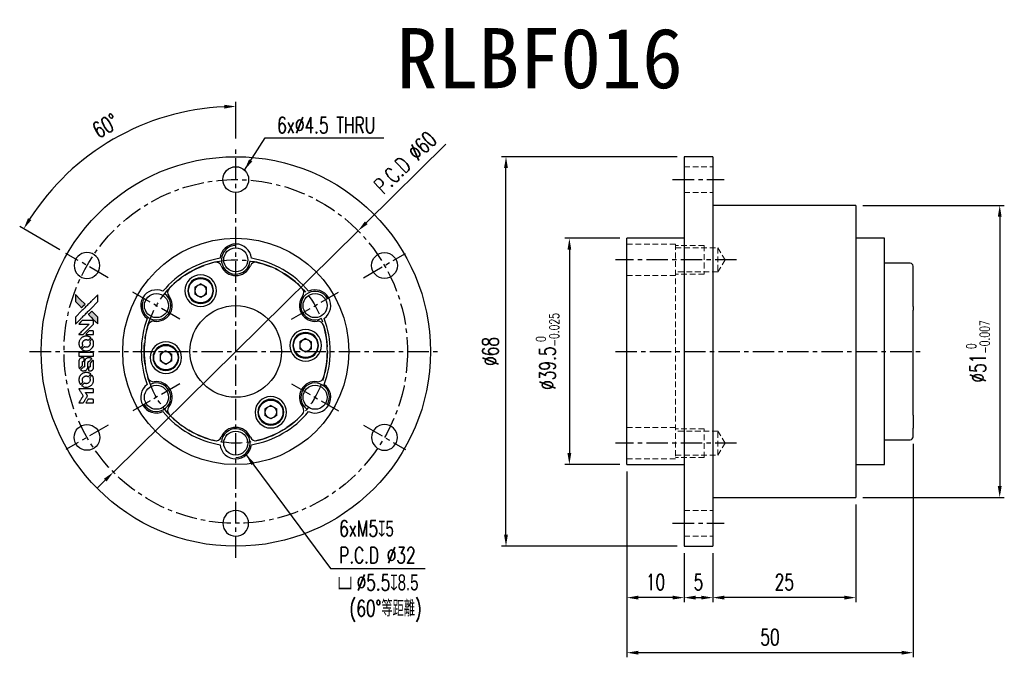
# Model space of a CAD drawing. Header units: millimetres. Extents: x -38 to 134, y -53 to 58.
import ezdxf
from ezdxf.enums import TextEntityAlignment as Align

# ---------------------------------------------------------------- set-up
doc = ezdxf.new("R2010")
doc.units = ezdxf.units.MM
doc.linetypes.add('CENTER', pattern=[2, 1.25, -0.25, 0.25, -0.25])
doc.linetypes.add('DASHED', pattern=[0.75, 0.5, -0.25])
for name, color, linetype in [('CHA', 7, 'Continuous'), ('CL', 1, 'CENTER'), ('DIM', 4, 'Continuous'), ('HID', 2, 'DASHED'), ('OUT', 3, 'Continuous')]:
    doc.layers.add(name, color=color, linetype=linetype)
doc.styles.add('DIM-7', font='SIMPLEX.shx', dxfattribs={"width": 0.7, "bigfont": 'chineset.shx'})
doc.styles.add('T', font='kaiu.ttf')
doc.dimstyles.new('CNS', dxfattribs={"dimtxt": 3.5, "dimasz": 2.5, "dimexe": 1, "dimexo": 1.5, "dimgap": 0.09, "dimtad": 0, "dimdsep": 46, "dimtxsty": 'DIM-7', "dimcen": 0.09, "dimclrd": 1, "dimclre": 1, "dimclrt": 4, "dimadec": 0, "dimazin": 0, "dimtfac": 1, "dimtix": 1, "dimtmove": 2, "dimatfit": 3, "dimfxl": 1, "dimtvp": 0.971429, "dimtolj": 1, "dimarcsym": 0})

# ---------------------------------------------------------------- blocks, each defined once
blk = doc.blocks.new('*D0')
at = {"layer": 'DEFPOINTS', "color": 0}
for p in [(68.31, 19.75), (58.27, -19.75), (68.31, -19.75)]:
    blk.add_point(p, dxfattribs=at)
at = {"layer": 'DIM', "color": 7, "lineweight": -2}
for p, q in [((67.11, 19.75), (57.47, 19.75)), ((58.27, 17.75), (58.27, -17.75)), ((67.11, -19.75), (57.47, -19.75))]:
    blk.add_line(p, q, dxfattribs=at)
at = {"layer": 'DIM', "color": 7}
for points in [[(57.94, 17.75), (58.6, 17.75), (58.27, 19.75)], [(57.94, -17.75), (58.6, -17.75), (58.27, -19.75)]]:
    blk.add_solid(points, dxfattribs=at)
at = {"layer": 'DIM', "color": 7, "insert": (54.46, 0), "char_height": 2.8, "attachment_point": 5, "rotation": 90, "style": 'DIM-7'}
blk.add_mtext('\\A1;%%C39.5{\\H1.68;\\S 0^ -0.025;}', dxfattribs=at)
blk = doc.blocks.new('*D1')
at = {"layer": 'DEFPOINTS', "color": 0}
for p in [(47.2, 34), (78.31, 34), (78.31, -34)]:
    blk.add_point(p, dxfattribs=at)
at = {"layer": 'DIM', "color": 7, "lineweight": -2}
for p, q in [((77.11, 34), (46.4, 34)), ((47.2, -32), (47.2, 32)), ((77.11, -34), (46.4, -34))]:
    blk.add_line(p, q, dxfattribs=at)
at = {"layer": 'DIM', "color": 7}
for points in [[(46.86, 32), (47.53, 32), (47.2, 34)], [(46.86, -32), (47.53, -32), (47.2, -34)]]:
    blk.add_solid(points, dxfattribs=at)
at = {"layer": 'DIM', "color": 7, "insert": (44.48, 0), "char_height": 2.8, "attachment_point": 5, "rotation": 90, "style": 'DIM-7'}
blk.add_mtext('\\A1;%%C68', dxfattribs=at)
blk = doc.blocks.new('*D2')
at = {"layer": 'DEFPOINTS', "color": 0}
for p in [(21.37, 21.06), (-21.37, -21.06)]:
    blk.add_point(p, dxfattribs=at)
at = {"layer": 'DIM', "color": 7, "lineweight": -2}
for p, q in [((36.72, 36.18), (22.79, 22.46)), ((-21.37, -21.06), (21.37, 21.06)), ((-22.79, -22.46), (-24.22, -23.86))]:
    blk.add_line(p, q, dxfattribs=at)
at = {"layer": 'DIM', "color": 7}
for points in [[(22.56, 22.7), (23.03, 22.22), (21.37, 21.06)], [(-23.03, -22.22), (-22.56, -22.7), (-21.37, -21.06)]]:
    blk.add_solid(points, dxfattribs=at)
at = {"layer": 'DIM', "color": 7, "insert": (29.6, 32.99), "char_height": 2.8, "attachment_point": 5, "rotation": 44.58, "style": 'DIM-7'}
blk.add_mtext('\\A1;P.C.D ∅60', dxfattribs=at)
blk = doc.blocks.new('*D3')
at = {"layer": 'DEFPOINTS', "color": 0}
for p in [(-14.63, 40.2), (0, 36), (-29.66, 17.12), (-22.3, 12.87), (0, -36)]:
    blk.add_point(p, dxfattribs=at)
at = {"layer": 'DIM', "color": 7, "lineweight": -2}
for p, q in [((0, 37.2), (0, 43.57)), ((-30.7, 17.73), (-37.74, 21.79))]:
    blk.add_line(p, q, dxfattribs=at)
blk.add_arc((0, 0), 42.77, 92.6792, 147.3208, dxfattribs=at)
at = {"layer": 'DIM', "color": 7}
for points in [[(-2.01, 43.06), (-1.99, 42.39), (0, 42.77)], [(-35.72, 22.92), (-36.29, 23.27), (-37.04, 21.39)]]:
    blk.add_solid(points, dxfattribs=at)
at = {"layer": 'DIM', "color": 7, "insert": (-22.75, 39.4), "char_height": 2.8, "attachment_point": 5, "rotation": 30, "style": 'DIM-7'}
blk.add_mtext('\\A1;60°', dxfattribs=at)
blk = doc.blocks.new('*D4')
at = {"layer": 'DEFPOINTS', "color": 0}
for p in [(68.31, -19.75), (78.31, -34), (68.31, -42.97)]:
    blk.add_point(p, dxfattribs=at)
at = {"layer": 'DIM', "color": 7, "lineweight": -2}
for p, q in [((68.31, -20.95), (68.31, -43.77)), ((78.31, -35.2), (78.31, -43.77)), ((76.31, -42.97), (70.31, -42.97))]:
    blk.add_line(p, q, dxfattribs=at)
at = {"layer": 'DIM', "color": 7}
for points in [[(70.31, -42.63), (70.31, -43.3), (68.31, -42.97)], [(76.31, -42.63), (76.31, -43.3), (78.31, -42.97)]]:
    blk.add_solid(points, dxfattribs=at)
at = {"layer": 'DIM', "color": 7, "insert": (73.31, -40.25), "char_height": 2.8, "attachment_point": 5, "style": 'DIM-7'}
blk.add_mtext('\\A1;10', dxfattribs=at)
blk = doc.blocks.new('*D5')
at = {"layer": 'DEFPOINTS', "color": 0}
for p in [(78.31, -34), (83.31, -34), (83.31, -42.97)]:
    blk.add_point(p, dxfattribs=at)
at = {"layer": 'DIM', "color": 7, "lineweight": -2}
for p, q in [((78.31, -35.2), (78.31, -43.77)), ((83.31, -35.2), (83.31, -43.77)), ((80.31, -42.97), (81.31, -42.97))]:
    blk.add_line(p, q, dxfattribs=at)
at = {"layer": 'DIM', "color": 7}
for points in [[(80.31, -42.63), (80.31, -43.3), (78.31, -42.97)], [(81.31, -42.63), (81.31, -43.3), (83.31, -42.97)]]:
    blk.add_solid(points, dxfattribs=at)
at = {"layer": 'DIM', "color": 7, "insert": (80.81, -40.25), "char_height": 2.8, "attachment_point": 5, "style": 'DIM-7'}
blk.add_mtext('\\A1;5', dxfattribs=at)
blk = doc.blocks.new('*D6')
at = {"layer": 'DEFPOINTS', "color": 0}
for p in [(108.31, -25.5), (83.31, -34), (83.31, -42.97)]:
    blk.add_point(p, dxfattribs=at)
at = {"layer": 'DIM', "color": 7, "lineweight": -2}
for p, q in [((108.31, -26.7), (108.31, -43.77)), ((83.31, -35.2), (83.31, -43.77)), ((106.31, -42.97), (85.31, -42.97))]:
    blk.add_line(p, q, dxfattribs=at)
at = {"layer": 'DIM', "color": 7}
for points in [[(85.31, -42.63), (85.31, -43.3), (83.31, -42.97)], [(106.31, -42.63), (106.31, -43.3), (108.31, -42.97)]]:
    blk.add_solid(points, dxfattribs=at)
at = {"layer": 'DIM', "color": 7, "insert": (95.81, -40.25), "char_height": 2.8, "attachment_point": 5, "style": 'DIM-7'}
blk.add_mtext('\\A1;25', dxfattribs=at)
blk = doc.blocks.new('*D7')
at = {"layer": 'DEFPOINTS', "color": 0}
for p in [(118.31, -14.9), (68.31, -19.75), (68.31, -52.58)]:
    blk.add_point(p, dxfattribs=at)
at = {"layer": 'DIM', "color": 7, "lineweight": -2}
for p, q in [((118.31, -16.1), (118.31, -53.38)), ((68.31, -20.95), (68.31, -53.38)), ((116.31, -52.58), (70.31, -52.58))]:
    blk.add_line(p, q, dxfattribs=at)
at = {"layer": 'DIM', "color": 7}
for points in [[(70.31, -52.25), (70.31, -52.92), (68.31, -52.58)], [(116.31, -52.25), (116.31, -52.92), (118.31, -52.58)]]:
    blk.add_solid(points, dxfattribs=at)
at = {"layer": 'DIM', "color": 7, "insert": (93.31, -49.86), "char_height": 2.8, "attachment_point": 5, "style": 'DIM-7'}
blk.add_mtext('\\A1;50', dxfattribs=at)
blk = doc.blocks.new('*D8')
at = {"layer": 'DEFPOINTS', "color": 0}
for p in [(108.31, 25.5), (108.31, -25.5), (133.43, -25.5)]:
    blk.add_point(p, dxfattribs=at)
at = {"layer": 'DIM', "color": 7, "lineweight": -2}
for p, q in [((109.51, 25.5), (134.23, 25.5)), ((133.43, 23.5), (133.43, -23.5)), ((109.51, -25.5), (134.23, -25.5))]:
    blk.add_line(p, q, dxfattribs=at)
at = {"layer": 'DIM', "color": 7}
for points in [[(133.1, 23.5), (133.77, 23.5), (133.43, 25.5)], [(133.1, -23.5), (133.77, -23.5), (133.43, -25.5)]]:
    blk.add_solid(points, dxfattribs=at)
at = {"layer": 'DIM', "color": 7, "insert": (129.63, 0), "char_height": 2.8, "attachment_point": 5, "rotation": 90, "style": 'DIM-7'}
blk.add_mtext('\\A1;%%C51{\\H1.68;\\S 0^ -0.007;}', dxfattribs=at)

msp = doc.modelspace()

# ---------------------------------------------------------------- hatches: boundary and pattern name
at = {"layer": 'DIM', "linetype": 'Continuous'}
h = msp.add_hatch(color=7, dxfattribs=at)
h.dxf.hatch_style = 1
h.paths.add_polyline_path([(-27.993, 9.916), (-27.993, 9.306), (-27.993, 8.696), (-27.464, 8.17, 0.000288), (-27.26, 7.969, 0.0004789), (-27.089, 7.799, 0.000013), (-26.933, 7.645, 0.197177), (-26.931, 7.645, 0.1974966), (-26.929, 7.645, 0.00004), (-26.84, 7.733, 0.0008343), (-26.742, 7.831, 0.0005055), (-26.626, 7.947), (-26.323, 8.249), (-27.158, 9.082)])
h.paths.add_polyline_path([(-25.137, 7.06), (-25.44, 6.757, 0.0004761), (-25.556, 6.64, 0.0007888), (-25.654, 6.542, 0.000035), (-25.742, 6.453, 0.1975803), (-25.743, 6.451, 0.198396), (-25.742, 6.448, 0.000019), (-25.622, 6.328, 0.000582), (-25.488, 6.194, 0.000351), (-25.33, 6.036, 0.000108), (-24.66, 5.369, 0.0006916), (-24.32, 5.031, 0.0000771), (-24.084, 4.798, 0.1975268), (-24.076, 4.795, 0.4101817), (-24.072, 4.798, 0.0004931), (-24.07, 4.923, 0.0024238), (-24.069, 5.096, 0.0005294), (-24.069, 5.393), (-24.069, 5.992), (-24.603, 6.526)])

# ---------------------------------------------------------------- linework, layer by layer
at = {"layer": 'CL', "color": 7, "ltscale": 3}
for p, q in [((0, -36), (0, 36)), ((76.307, 30), (85.307, 30)), ((-22.3, 12.875), (-29.661, 17.125)), ((22.3, 12.875), (29.661, 17.125)), ((87.469, 16), (66.307, 16)), ((-9.743, 5.625), (-17.97, 10.375)), ((9.743, 5.625), (17.97, 10.375)), ((-36, 0), (36, 0)), ((66.307, 0), (120.307, 0)), ((-9.743, -5.625), (-17.97, -10.375)), ((9.743, -5.625), (17.97, -10.375)), ((-22.3, -12.875), (-29.661, -17.125)), ((22.3, -12.875), (29.661, -17.125)), ((87.469, -16), (66.307, -16)), ((76.307, -30), (85.307, -30))]:
    msp.add_line(p, q, dxfattribs=at)
for radius in [30, 16]:
    msp.add_circle((0, 0), radius, dxfattribs=at)
at = {"layer": 'DIM', "color": 7}
for points in [[(-27.464, 8.17, 0.000288), (-27.26, 7.969, 0.000479), (-27.089, 7.799, 0.000013), (-26.933, 7.645, 0.197177), (-26.931, 7.645, 0.197497), (-26.929, 7.645, 0.00004), (-26.84, 7.733, 0.000836), (-26.742, 7.831, 0.000505), (-26.626, 7.947), (-26.323, 8.249), (-27.158, 9.082), (-27.993, 9.916), (-27.993, 9.306), (-27.993, 8.696)], [(-27.259, 5.512, -0.000056), (-26.894, 5.877, -0.000021), (-26.38, 6.389, -0.000021), (-25.821, 6.947, -0.000025), (-25.297, 7.469), (-24.069, 8.695), (-24.07, 9.302), (-24.072, 9.909), (-24.896, 9.09, 0.000274), (-25.292, 8.697, 0.000123), (-25.812, 8.179, 0.000121), (-26.361, 7.631, 0.000165), (-26.857, 7.137), (-27.993, 6.002), (-27.993, 5.391), (-27.993, 4.78)], [(-25.33, 6.036, 0.000108), (-24.66, 5.369, 0.000692), (-24.32, 5.031, 0.000077), (-24.084, 4.798, 0.197527), (-24.076, 4.795, 0.410182), (-24.072, 4.798, 0.000493), (-24.07, 4.923, 0.002424), (-24.069, 5.096, 0.000529), (-24.069, 5.393), (-24.069, 5.992), (-24.603, 6.526), (-25.137, 7.06), (-25.44, 6.757, 0.000476), (-25.556, 6.64, 0.000789), (-25.654, 6.542, 0.000035), (-25.742, 6.453, 0.19758), (-25.743, 6.451, 0.198396), (-25.742, 6.448, 0.000019), (-25.622, 6.328, 0.000582), (-25.488, 6.194, 0.000351)], [(-27.021, 2.977), (-26.631, 2.977), (-25.728, 3.881), (-24.825, 4.786), (-24.826, 5.038, 0.0008), (-24.828, 5.2, 0.010795), (-24.829, 5.259, 0.030495), (-24.833, 5.291, 0.080372), (-24.841, 5.314, 0.03816), (-24.855, 5.335, 0.041799), (-24.871, 5.354, 0.042486), (-24.89, 5.369, 0.042078), (-24.912, 5.381, 0.099276), (-24.943, 5.387, 0.003302), (-25.068, 5.389, 0.002586), (-25.288, 5.39, 0.000204), (-25.872, 5.389), (-26.808, 5.388), (-27.108, 5.087), (-27.408, 4.786), (-26.508, 4.783), (-25.609, 4.78), (-26.499, 3.895, 0.000253), (-26.84, 3.554, 0.000412), (-27.13, 3.265, 0.000041), (-27.389, 3.005, 0.041338), (-27.4, 2.993), (-27.412, 2.977)], [(-25.506, 2.977), (-24.824, 2.977), (-24.826, 3.231), (-24.828, 3.485), (-24.846, 3.514, 0.03146), (-24.855, 3.527, 0.026444), (-24.867, 3.54, 0.026444), (-24.88, 3.552, 0.031457), (-24.894, 3.561), (-24.923, 3.58), (-25.26, 3.581), (-25.597, 3.583), (-25.892, 3.284, 0.000745), (-26.005, 3.17, 0.001228), (-26.1, 3.072, 0.000087), (-26.185, 2.985, 0.195134), (-26.187, 2.981, 0.412117), (-26.185, 2.979, 0.000048), (-25.987, 2.978, 0.00109), (-25.767, 2.977, 0.000653)], [(-27.392, 1.249, 0.023681), (-27.376, 1.142, 0.022402), (-27.349, 1.035, 0.021929), (-27.313, 0.929, 0.020503), (-27.266, 0.824, 0.013745), (-27.234, 0.765, 0.009767), (-27.196, 0.699, 0.009658), (-27.158, 0.64, 0.027804), (-27.128, 0.601), (-27.116, 0.586), (-26.927, 0.775, 0.002053), (-26.837, 0.866, 0.006738), (-26.778, 0.928, 0.007826), (-26.739, 0.971, 0.063909), (-26.724, 0.993, 0.061532), (-26.712, 1.027, 0.068674), (-26.709, 1.061, 0.052072), (-26.716, 1.102, 0.019648), (-26.733, 1.158, -0.018366), (-26.754, 1.226, -0.0288), (-26.767, 1.286, -0.029061), (-26.773, 1.347, -0.019155), (-26.773, 1.417, -0.053809), (-26.751, 1.568, -0.058833), (-26.697, 1.706, -0.058566), (-26.612, 1.828, -0.052525), (-26.499, 1.932, -0.044733), (-26.402, 1.991, -0.040573), (-26.294, 2.034, -0.041123), (-26.181, 2.059, -0.04951), (-26.073, 2.062, -0.017369), (-26.023, 2.057, -0.024255), (-25.978, 2.049, -0.023787), (-25.934, 2.036, -0.015798), (-25.884, 2.018, 0.010631), (-25.853, 2.006, 0.033653), (-25.831, 1.999, 0.037806), (-25.81, 1.997, 0.016307), (-25.782, 1.996, 0.068179), (-25.727, 2.003, 0.095747), (-25.684, 2.025, 0.033418), (-25.625, 2.077, 0.002133), (-25.465, 2.24, 0.001452), (-25.376, 2.332, 0.012393), (-25.337, 2.375, 0.020479), (-25.317, 2.4, 0.344362), (-25.317, 2.41, 0.074287), (-25.34, 2.43, 0.005454), (-25.409, 2.475, 0.008391), (-25.482, 2.519, 0.017097), (-25.541, 2.551, 0.027375), (-25.663, 2.603, 0.02835), (-25.789, 2.64, 0.027723), (-25.921, 2.664, 0.023913), (-26.061, 2.675, 0.027047), (-26.229, 2.671, 0.031685), (-26.387, 2.648, 0.032425), (-26.538, 2.606, 0.031013), (-26.684, 2.544, 0.037914), (-26.857, 2.442, 0.040153), (-27.009, 2.316, 0.039834), (-27.14, 2.166, 0.036173), (-27.25, 1.993, 0.040752), (-27.325, 1.823, 0.035885), (-27.375, 1.635, 0.035491), (-27.397, 1.441, 0.037615)], [(-26.867, 0.347, 0.018008), (-26.812, 0.31, 0.009842), (-26.741, 0.27, 0.009807), (-26.668, 0.231, 0.015716), (-26.604, 0.201, 0.048467), (-26.374, 0.129, 0.045841), (-26.13, 0.101, 0.046006), (-25.885, 0.117, 0.049638), (-25.655, 0.178, 0.064819), (-25.355, 0.337, 0.06695), (-25.109, 0.566, 0.066691), (-24.932, 0.852, 0.063505), (-24.833, 1.18, 0.03135), (-24.824, 1.264, 0.010439), (-24.822, 1.388, 0.010391), (-24.824, 1.511, 0.032408), (-24.833, 1.594, 0.015696), (-24.853, 1.691, 0.018095), (-24.878, 1.782, 0.018551), (-24.909, 1.869, 0.018352), (-24.947, 1.954, 0.015568), (-24.976, 2.01, 0.009832), (-25.014, 2.073, 0.009795), (-25.053, 2.132, 0.023727), (-25.084, 2.174), (-25.098, 2.191), (-25.285, 2.006, 0.001528), (-25.391, 1.901, 0.010022), (-25.443, 1.848, 0.019586), (-25.473, 1.813, 0.061865), (-25.488, 1.787, 0.055054), (-25.501, 1.747, 0.061607), (-25.504, 1.707, 0.048725), (-25.498, 1.661, 0.020221), (-25.48, 1.6, -0.017722), (-25.461, 1.534, -0.02685), (-25.449, 1.475, -0.02759), (-25.444, 1.417, -0.020233), (-25.444, 1.352, -0.04793), (-25.463, 1.229, -0.048386), (-25.504, 1.111, -0.047866), (-25.567, 1.003, -0.044964), (-25.652, 0.906, -0.04333), (-25.752, 0.824, -0.050921), (-25.86, 0.766, -0.051473), (-25.977, 0.732, -0.0459), (-26.103, 0.721, -0.019014), (-26.164, 0.723, -0.024114), (-26.219, 0.73, -0.025081), (-26.272, 0.742, -0.023892), (-26.325, 0.759, 0.008624), (-26.366, 0.774, 0.026486), (-26.395, 0.783, 0.035074), (-26.419, 0.787, 0.02756), (-26.446, 0.787, 0.087163), (-26.489, 0.779, 0.073291), (-26.53, 0.756, 0.028074), (-26.588, 0.705, 0.002594), (-26.723, 0.571), (-26.914, 0.38)], [(-26.113, -0.802), (-24.828, -0.8), (-24.828, -0.548), (-24.828, -0.296), (-24.843, -0.266, 0.071429), (-24.861, -0.241, 0.054799), (-24.886, -0.22, 0.053585), (-24.917, -0.204, 0.060698), (-24.948, -0.195, 0.033975), (-25.001, -0.192, 0.000112), (-25.655, -0.192, 0.000726), (-26.295, -0.193, 0.001084), (-26.854, -0.195), (-27.399, -0.199), (-27.399, -0.501), (-27.399, -0.803)], [(-27.395, -2.684, 0.018538), (-27.39, -2.723, 0.010695), (-27.381, -2.769, 0.01068), (-27.37, -2.815, 0.017678), (-27.359, -2.854, 0.013849), (-27.343, -2.897, 0.011814), (-27.324, -2.942, 0.004513), (-27.305, -2.983, 0.290035), (-27.299, -2.987, 0.196418), (-27.295, -2.986, 0.000124), (-27.22, -2.912, 0.001477), (-27.136, -2.829, 0.000898), (-27.037, -2.731), (-26.781, -2.474), (-26.78, -2.153, -0.001471), (-26.778, -1.911, -0.028714), (-26.772, -1.836, -0.097073), (-26.759, -1.794, -0.084199), (-26.729, -1.758, -0.042698), (-26.706, -1.741, -0.053912), (-26.682, -1.73, -0.051004), (-26.656, -1.724, -0.032967), (-26.624, -1.721, 0.00807), (-26.607, -1.721, 0.003023), (-26.584, -1.72, 0.002994), (-26.559, -1.719, 0.003629), (-26.536, -1.718), (-26.481, -1.714), (-26.481, -1.468, 0.001618), (-26.481, -1.351, 0.005206), (-26.483, -1.273, 0.00535), (-26.485, -1.218, 0.060675), (-26.488, -1.197, 0.048484), (-26.493, -1.185, 0.02389), (-26.501, -1.172, 0.022812), (-26.511, -1.157, 0.02462), (-26.523, -1.145, 0.061781), (-26.554, -1.12, 0.080179), (-26.587, -1.106, 0.048561), (-26.635, -1.099, 0.010021), (-26.72, -1.097, 0.016602), (-26.835, -1.101, 0.031409), (-26.927, -1.113, 0.036474), (-27.006, -1.135, 0.03439), (-27.083, -1.168, 0.065928), (-27.205, -1.253, 0.069066), (-27.299, -1.365, 0.065697), (-27.361, -1.504, 0.051559), (-27.392, -1.666, 0.020904), (-27.396, -1.752, 0.000451), (-27.398, -2.177, 0.000419), (-27.398, -2.604, 0.022759)], [(-27.062, -3.247, 0.023289), (-27, -3.286, 0.026845), (-26.938, -3.318, 0.026047), (-26.872, -3.343, 0.019751), (-26.797, -3.364, 0.013249), (-26.754, -3.373, 0.025169), (-26.719, -3.378, 0.016532), (-26.676, -3.38, 0.002937), (-26.595, -3.38, 0.003317), (-26.522, -3.38, 0.011808), (-26.476, -3.378, 0.01777), (-26.441, -3.375, 0.021476), (-26.409, -3.369, 0.04325), (-26.272, -3.327, 0.045753), (-26.148, -3.262, 0.04649), (-26.039, -3.176, 0.047672), (-25.949, -3.073, 0.025315), (-25.92, -3.029, 0.015208), (-25.891, -2.973, 0.01512), (-25.864, -2.916, 0.022488), (-25.845, -2.863, 0.027857), (-25.824, -2.782, 0.034138), (-25.814, -2.705, 0.014286), (-25.81, -2.586, 0.00124), (-25.809, -2.285, -0.00103), (-25.808, -2.1, -0.002552), (-25.807, -1.965, -0.001594), (-25.805, -1.862, -0.047676), (-25.802, -1.836, -0.085307), (-25.784, -1.791, -0.097789), (-25.753, -1.757, -0.085947), (-25.708, -1.735, -0.051339), (-25.648, -1.724, 0.014634), (-25.628, -1.721, 0.015028), (-25.608, -1.718, 0.014927), (-25.591, -1.714, 0.059415), (-25.581, -1.71, 0.070595), (-25.559, -1.694, 0.00028), (-25.343, -1.481, 0.000111), (-25.123, -1.263, 0.200239), (-25.119, -1.253, 0.268906), (-25.122, -1.247, 0.001866), (-25.175, -1.217, 0.007532), (-25.227, -1.189, 0.017818), (-25.266, -1.171, 0.013256), (-25.309, -1.153, 0.011636), (-25.355, -1.137, 0.011528), (-25.402, -1.123, 0.012303), (-25.449, -1.112, 0.0423), (-25.522, -1.102, 0.013657), (-25.631, -1.1, 0.013857), (-25.742, -1.104, 0.037428), (-25.819, -1.114, 0.014927), (-25.871, -1.127, 0.0122), (-25.925, -1.144, 0.012518), (-25.976, -1.162, 0.023062), (-26.016, -1.18, 0.065961), (-26.161, -1.278, 0.06055), (-26.28, -1.413, 0.059676), (-26.365, -1.575, 0.060497), (-26.409, -1.751, 0.025683), (-26.411, -1.789, 0.001528), (-26.413, -1.903, 0.002124), (-26.414, -2.048, 0.001173), (-26.415, -2.224, -0.000809), (-26.415, -2.533, -0.017164), (-26.419, -2.624, -0.063931), (-26.429, -2.672, -0.108429), (-26.45, -2.708, -0.052941), (-26.473, -2.727, -0.063675), (-26.499, -2.74, -0.050562), (-26.531, -2.749, -0.020337), (-26.577, -2.753, 0.009897), (-26.605, -2.756, 0.016482), (-26.628, -2.759, 0.019019), (-26.647, -2.763, 0.06043), (-26.659, -2.767, 0.076267), (-26.686, -2.787, 0.00054), (-26.885, -2.989, 0.000307), (-27.089, -3.195, 0.142594), (-27.098, -3.212, 0.232419), (-27.096, -3.217, 0.022995), (-27.088, -3.226, 0.024627), (-27.076, -3.236, 0.015407)], [(-25.731, -3.281, 0.065483), (-25.716, -3.311, 0.053271), (-25.694, -3.338, 0.052018), (-25.665, -3.36, 0.0556), (-25.633, -3.375, 0.036839), (-25.612, -3.381, 0.026922), (-25.589, -3.384, 0.016905), (-25.556, -3.386, 0.004317), (-25.503, -3.386, 0.016369), (-25.392, -3.382, 0.029936), (-25.302, -3.37, 0.03418), (-25.223, -3.349, 0.031327), (-25.145, -3.317, 0.046935), (-25.05, -3.26, 0.054053), (-24.971, -3.187, 0.053701), (-24.91, -3.099, 0.045364), (-24.865, -2.996, 0.032479), (-24.841, -2.904, 0.03386), (-24.83, -2.811, 0.013578), (-24.826, -2.664, 0.001155), (-24.826, -2.288, 0.000413), (-24.828, -1.965, 0.005008), (-24.83, -1.841, 0.013199), (-24.834, -1.771, 0.033956), (-24.841, -1.721, 0.013909), (-24.854, -1.669, 0.010864), (-24.871, -1.613, 0.010938), (-24.889, -1.562, 0.028702), (-24.904, -1.527), (-24.918, -1.5), (-25.181, -1.759), (-25.443, -2.018), (-25.443, -2.321, -0.001504), (-25.443, -2.451, -0.00328), (-25.445, -2.551, -0.001901), (-25.446, -2.628, -0.061333), (-25.449, -2.647, -0.063621), (-25.46, -2.673, -0.048633), (-25.478, -2.698, -0.046769), (-25.502, -2.721, -0.047961), (-25.529, -2.738, -0.02678), (-25.552, -2.748, -0.050957), (-25.572, -2.754, -0.029398), (-25.598, -2.756, -0.00401), (-25.653, -2.758), (-25.743, -2.761), (-25.743, -3.005, 0.001061), (-25.742, -3.15, 0.009147), (-25.741, -3.215, 0.020721), (-25.737, -3.254, 0.051619)], [(-27.392, -5.09, 0.024131), (-27.375, -5.201, 0.022344), (-27.347, -5.312, 0.021883), (-27.309, -5.422, 0.020884), (-27.261, -5.531, 0.010669), (-27.228, -5.592, 0.010389), (-27.193, -5.653, 0.010913), (-27.159, -5.707, 0.022227), (-27.129, -5.747), (-27.117, -5.762), (-26.925, -5.567, 0.002452), (-26.851, -5.491, 0.003628), (-26.787, -5.424, 0.001662), (-26.733, -5.365, 0.070159), (-26.723, -5.351, 0.047671), (-26.719, -5.34, 0.018624), (-26.715, -5.324, 0.017921), (-26.712, -5.306, 0.018804), (-26.71, -5.288, 0.018255), (-26.71, -5.264, 0.041312), (-26.712, -5.246, 0.037164), (-26.717, -5.227, 0.012342), (-26.727, -5.2, -0.015101), (-26.751, -5.134, -0.035998), (-26.763, -5.085, -0.033244), (-26.769, -5.031, -0.011249), (-26.771, -4.952, -0.004059), (-26.771, -4.889, -0.019693), (-26.769, -4.852, -0.027943), (-26.764, -4.823, -0.014411), (-26.755, -4.786, -0.033089), (-26.725, -4.699, -0.033887), (-26.684, -4.617, -0.034021), (-26.633, -4.542, -0.033942), (-26.572, -4.474, -0.02816), (-26.502, -4.414, -0.035032), (-26.43, -4.366, -0.035269), (-26.353, -4.33, -0.029196), (-26.266, -4.301, -0.037862), (-26.167, -4.283, -0.043657), (-26.07, -4.281, -0.043064), (-25.974, -4.297, -0.035184), (-25.874, -4.329, 0.033699), (-25.827, -4.344, 0.052815), (-25.784, -4.35, 0.059167), (-25.745, -4.347, 0.058972), (-25.708, -4.335, 0.059208), (-25.679, -4.317, 0.021125), (-25.643, -4.285, 0.008691), (-25.583, -4.226, 0.000851), (-25.44, -4.081, 0.001873), (-25.367, -4.007, 0.013884), (-25.334, -3.97, 0.022355), (-25.316, -3.948, 0.341453), (-25.317, -3.939, 0.073011), (-25.337, -3.92, 0.004587), (-25.405, -3.876, 0.00748), (-25.476, -3.832, 0.016837), (-25.531, -3.802, 0.028606), (-25.665, -3.743, 0.031352), (-25.802, -3.702, 0.031004), (-25.943, -3.677, 0.0268), (-26.094, -3.669, 0.026698), (-26.253, -3.678, 0.03002), (-26.405, -3.703, 0.030357), (-26.551, -3.747, 0.028554), (-26.694, -3.808, 0.062944), (-26.959, -3.984, 0.062206), (-27.172, -4.222, 0.062448), (-27.32, -4.504, 0.064355), (-27.392, -4.811, 0.017377), (-27.397, -4.872, 0.008369), (-27.398, -4.951, 0.008367), (-27.396, -5.029, 0.01757)], [(-26.869, -5.997, 0.064158), (-26.571, -6.156, 0.06356), (-26.241, -6.235, 0.064004), (-25.905, -6.229, 0.066747), (-25.585, -6.137, 0.04321), (-25.386, -6.028, 0.044737), (-25.21, -5.887, 0.044901), (-25.063, -5.718, 0.044184), (-24.948, -5.524, 0.026293), (-24.886, -5.377, 0.033344), (-24.846, -5.235, 0.033227), (-24.825, -5.089, 0.025815), (-24.821, -4.928, 0.023119), (-24.832, -4.775, 0.031044), (-24.857, -4.637, 0.031337), (-24.898, -4.505, 0.024258), (-24.959, -4.367, 0.015622), (-24.985, -4.319, 0.008495), (-25.02, -4.261, 0.008415), (-25.056, -4.206, 0.020814), (-25.085, -4.167), (-25.099, -4.149), (-25.286, -4.334, 0.002843), (-25.424, -4.473, 0.033917), (-25.474, -4.53, 0.087906), (-25.495, -4.573, 0.073302), (-25.503, -4.624, 0.022047), (-25.502, -4.648, 0.026465), (-25.498, -4.671, 0.022233), (-25.492, -4.697, 0.009985), (-25.482, -4.729, -0.039011), (-25.452, -4.849, -0.044398), (-25.443, -4.966, -0.045096), (-25.455, -5.082, -0.04265), (-25.487, -5.195, -0.071154), (-25.575, -5.356, -0.068827), (-25.706, -5.487, -0.068713), (-25.868, -5.578, -0.070507), (-26.047, -5.621, -0.028605), (-26.123, -5.624, -0.031418), (-26.197, -5.618, -0.031044), (-26.271, -5.603, -0.02668), (-26.346, -5.577, 0.038913), (-26.39, -5.564, 0.043732), (-26.434, -5.558, 0.047754), (-26.475, -5.56, 0.075756), (-26.508, -5.57, 0.07294), (-26.525, -5.581, 0.003456), (-26.576, -5.629, 0.005023), (-26.641, -5.69, 0.002422), (-26.722, -5.771, 0.000819), (-26.795, -5.844, 0.001349), (-26.857, -5.905, 0.0001), (-26.912, -5.961, 0.205335), (-26.913, -5.963, 0.219821), (-26.912, -5.965, 0.002494), (-26.9, -5.975, 0.007089), (-26.886, -5.985, 0.004494)], [(-27.016, -8.963), (-26.627, -8.963), (-26.562, -8.857, -0.000297), (-26.522, -8.792, -0.000037), (-26.435, -8.65, -0.000043), (-26.331, -8.481, -0.000036), (-26.221, -8.3, 0.000044), (-26.113, -8.124, 0.000063), (-26.017, -7.967, 0.000035), (-25.936, -7.835, 0.0009), (-25.914, -7.799), (-25.882, -7.747), (-25.924, -7.679, 0.001175), (-25.948, -7.639, 0.000208), (-25.994, -7.566, 0.000225), (-26.048, -7.48, 0.000203), (-26.103, -7.391, -0.000711), (-26.156, -7.306, -0.001119), (-26.201, -7.233, -0.000263), (-26.241, -7.168, -0.04589), (-26.244, -7.161, -0.519312), (-26.24, -7.155, -0.001914), (-26.136, -7.153, -0.003124), (-25.964, -7.152, -0.000285), (-25.536, -7.151), (-24.825, -7.151), (-24.825, -6.903, 0.001727), (-24.825, -6.725, 0.025279), (-24.829, -6.663, 0.073886), (-24.839, -6.626, 0.07426), (-24.858, -6.594, 0.03264), (-24.866, -6.586, 0.01784), (-24.877, -6.577, 0.017712), (-24.888, -6.568, 0.026854), (-24.899, -6.562), (-24.924, -6.548), (-26.165, -6.547), (-27.406, -6.545), (-27.397, -6.559, -0.004595), (-27.391, -6.569, -0.00016), (-27.368, -6.606, -0.000298), (-27.34, -6.651, -0.000208), (-27.309, -6.701, 0.000986), (-27.217, -6.849, 0.00025), (-27.067, -7.089, 0.000268), (-26.907, -7.345, 0.000436), (-26.77, -7.561, -0.002932), (-26.726, -7.633, -0.004718), (-26.689, -7.694, -0.001113), (-26.657, -7.748, -0.227179), (-26.657, -7.754, -0.045982), (-26.66, -7.76, -0.000145), (-26.704, -7.833, -0.000825), (-26.755, -7.915, -0.000517), (-26.814, -8.01, 0.000056), (-27.018, -8.338, 0.000289), (-27.131, -8.52, 0.000481), (-27.214, -8.655, 0.000418), (-27.302, -8.797), (-27.404, -8.963)], [(-25.509, -8.963), (-24.825, -8.963), (-24.825, -8.714, 0.000842), (-24.825, -8.556, 0.010591), (-24.827, -8.496, 0.028995), (-24.83, -8.462, 0.069543), (-24.837, -8.438, 0.051063), (-24.851, -8.416, 0.039932), (-24.869, -8.396, 0.039414), (-24.891, -8.378, 0.045845), (-24.914, -8.364, 0.094811), (-24.938, -8.358, 0.007124), (-25.005, -8.356, 0.004713), (-25.12, -8.355, 0.000534), (-25.38, -8.355), (-25.823, -8.355), (-25.862, -8.418, 0.000828), (-25.975, -8.6, 0.000879), (-26.084, -8.78, 0.000048), (-26.191, -8.956, 0.137596), (-26.193, -8.961, 0.413028), (-26.192, -8.962, 0.000016), (-25.992, -8.963, 0.000623), (-25.771, -8.963, 0.000374)]]:
    msp.add_lwpolyline(points, format="xyb", close=True, dxfattribs=at)
for centre, start, end in [((0, 16), 90, 355.5192), ((13.856, 8), 30, 295.5192), ((-13.856, 8), 150, 55.5192), ((-13.856, -8), 210, 115.5192), ((13.856, -8), 330, 235.5192), ((0, -16), 270, 175.5192)]:
    msp.add_arc(centre, 2.5, start, end, dxfattribs=at)
at = {"layer": 'HID', "color": 7, "lineweight": 15, "ltscale": 2}
for p, q in [((78.307, 32.25), (83.307, 32.25)), ((78.307, 27.75), (83.307, 27.75)), ((76.807, 18.75), (68.307, 18.75)), ((76.807, 18.75), (76.807, -18.75)), ((81.807, 18.5), (76.807, 18.5)), ((76.807, 18.1), (84.207, 18.1)), ((81.807, 18.5), (81.807, 13.5)), ((84.207, 18.1), (85.469, 16)), ((84.207, 18.1), (84.207, 13.9)), ((85.469, 16), (84.207, 13.9)), ((84.207, 13.9), (76.807, 13.9)), ((76.807, 13.25), (68.307, 13.25)), ((81.807, 13.5), (76.807, 13.5)), ((76.807, -13.25), (68.307, -13.25)), ((81.807, -13.5), (76.807, -13.5)), ((81.807, -18.5), (81.807, -13.5)), ((84.207, -13.9), (76.807, -13.9)), ((85.469, -16), (84.207, -13.9)), ((84.207, -18.1), (84.207, -13.9)), ((84.207, -18.1), (85.469, -16)), ((76.807, -18.75), (68.307, -18.75)), ((76.807, -18.1), (84.207, -18.1)), ((81.807, -18.5), (76.807, -18.5)), ((78.307, -27.75), (83.307, -27.75)), ((78.307, -32.25), (83.307, -32.25))]:
    msp.add_line(p, q, dxfattribs=at)
at = {"layer": 'OUT', "color": 7}
for p, q in [((83.307, 34), (78.307, 34)), ((78.307, 34), (78.307, 0)), ((83.307, 34), (83.307, 0)), ((108.307, 25.5), (83.307, 25.5)), ((108.307, 25.5), (108.307, 0)), ((78.307, 19.75), (68.307, 19.75)), ((68.307, 0), (68.307, 19.75)), ((113.307, 19.75), (108.307, 19.75)), ((113.307, -19.75), (113.307, 19.75)), ((117.807, 15.4), (113.307, 15.4)), ((118.307, 8.377), (118.307, 14.9)), ((-6.125, 11.789), (-7.148, 11.199)), ((-7.148, 11.199), (-7.148, 10.018)), ((-6.125, 11.789), (-5.102, 11.199)), ((-5.102, 10.018), (-5.102, 11.199)), ((-6.125, 9.428), (-7.148, 10.018)), ((-5.102, 10.018), (-6.125, 9.428)), ((118.307, 7.861), (118.307, 8.377)), ((118.307, 7.861), (118.307, 7.229)), ((118.307, 3.031), (118.307, 7.229)), ((12.203, 2.248), (11.181, 1.658)), ((12.203, 2.248), (13.226, 1.658)), ((118.307, -11.124), (118.307, 3.063)), ((-12.203, 0.113), (-13.226, -0.477)), ((-12.203, 0.113), (-11.181, -0.477)), ((11.181, 1.658), (11.181, 0.477)), ((12.203, -0.113), (11.181, 0.477)), ((13.226, 0.477), (12.203, -0.113)), ((13.226, 0.477), (13.226, 1.658)), ((68.307, -19.75), (68.307, 0)), ((78.307, 0), (78.307, -34)), ((83.307, 0), (83.307, -34)), ((108.307, 0), (108.307, -25.5)), ((-13.226, -0.477), (-13.226, -1.658)), ((-12.203, -2.248), (-13.226, -1.658)), ((-11.181, -1.658), (-12.203, -2.248)), ((-11.181, -1.658), (-11.181, -0.477)), ((6.125, -9.428), (5.102, -10.018)), ((5.102, -10.018), (5.102, -11.199)), ((6.125, -9.428), (7.148, -10.018)), ((7.148, -11.199), (7.148, -10.018)), ((6.125, -11.789), (5.102, -11.199)), ((7.148, -11.199), (6.125, -11.789)), ((118.307, -11.124), (118.307, -11.984)), ((118.307, -11.984), (118.307, -13.415)), ((118.307, -14.147), (118.307, -13.415)), ((113.307, -15.4), (117.807, -15.4)), ((118.307, -14.9), (118.307, -14.147)), ((68.307, -19.75), (78.307, -19.75)), ((108.307, -19.75), (113.307, -19.75)), ((83.307, -25.5), (108.307, -25.5)), ((78.307, -34), (83.307, -34))]:
    msp.add_line(p, q, dxfattribs=at)
for centre, radius in [((0, 0), 34), ((0, 30), 2.25), ((0, 0), 19.75), ((0, 16), 2.1), ((25.981, 15), 2.25), ((-6.125, 10.609), 2.125), ((-13.856, 8), 2.1), ((13.856, 8), 2.1), ((0, 0), 8), ((12.203, 1.068), 2.125), ((-12.203, -1.068), 2.125), ((-13.856, -8), 2.1), ((13.856, -8), 2.1), ((6.125, -10.609), 2.125), ((-25.981, -15), 2.25), ((0, -16), 2.1)]:
    msp.add_circle(centre, radius, dxfattribs=at)
at = {"layer": 'OUT', "color": 7, "extrusion": (0, 0, -1)}
for centre, radius in [((25.981, 15), 2.25), ((6.125, 10.609), 2.75), ((6.125, 10.609), 2.25), ((-12.203, 1.068), 2.75), ((-12.203, 1.068), 2.25), ((12.203, -1.068), 2.75), ((12.203, -1.068), 2.25), ((-6.125, -10.609), 2.75), ((-6.125, -10.609), 2.25), ((-25.981, -15), 2.25), ((0, -30), 2.25)]:
    msp.add_circle(centre, radius, dxfattribs=at)
at = {"layer": 'OUT', "color": 7}
for centre, radius, start, end in [((0, 16), 2.75, 5.66556, 174.33444), ((0, 0), 16.5, 99.54676, 140.45324), ((0, 0), 16, 103.39738, 136.60262), ((-3.476, 14.592), 1, 22.05651, 103.39738), ((3.476, 14.592), 1, 76.60262, 157.94349), ((0, 0), 16.5, 39.54676, 80.45324), ((0, 0), 16, 43.39738, 76.60262), ((0, 16), 2.75, 202.05651, 337.94349), ((117.807, 14.9), 0.5, 0, 90), ((-13.856, 8), 2.75, 65.66556, 234.33444), ((-10.899, 10.306), 1, 136.60262, 217.94349), ((-6.125, 10.609), 1.022, 120, 180), ((-6.125, 10.609), 1.022, 180, 240), ((-6.125, 10.609), 1.022, 60, 120), ((-6.125, 10.609), 1.022, 0, 60), ((-6.125, 10.609), 1.022, 300, 0), ((10.899, 10.306), 1, 322.05651, 43.39738), ((13.856, 8), 2.75, 305.66556, 114.33444), ((-13.856, 8), 2.75, 262.05651, 37.94349), ((-6.125, 10.609), 1.022, 240, 300), ((13.856, 8), 2.75, 142.05651, 277.94349), ((0, 0), 16.5, 159.54676, 200.45324), ((-14.375, 4.286), 1, 82.05651, 163.39738), ((14.375, 4.286), 1, 16.60262, 97.94349), ((0, 0), 16.5, 339.54676, 20.45324), ((0, 0), 16, 163.39738, 196.60262), ((0, 0), 16, 343.39738, 16.60262), ((12.203, 1.068), 1.022, 120, 180), ((12.203, 1.068), 1.022, 60, 120), ((12.203, 1.068), 1.022, 0, 60), ((12.203, 1.068), 1.022, 180, 240), ((12.203, 1.068), 1.022, 240, 300), ((12.203, 1.068), 1.022, 300, 0), ((-12.203, -1.068), 1.022, 120, 180), ((-12.203, -1.068), 1.022, 180, 240), ((-12.203, -1.068), 1.022, 60, 120), ((-12.203, -1.068), 1.022, 0, 60), ((-12.203, -1.068), 1.022, 300, 0), ((-12.203, -1.068), 1.022, 240, 300), ((-14.375, -4.286), 1, 196.60262, 277.94349), ((14.375, -4.286), 1, 262.05651, 343.39738), ((-13.856, -8), 2.75, 125.66556, 294.33444), ((-13.856, -8), 2.75, 322.05651, 97.94349), ((13.856, -8), 2.75, 82.05651, 217.94349), ((13.856, -8), 2.75, 245.66556, 54.33444), ((-10.899, -10.306), 1, 142.05651, 223.39738), ((6.125, -10.609), 1.022, 120, 180), ((6.125, -10.609), 1.022, 60, 120), ((6.125, -10.609), 1.022, 0, 60), ((10.899, -10.306), 1, 316.60262, 37.94349), ((0, 0), 16.5, 219.54676, 260.45324), ((0, 0), 16, 223.39738, 256.60262), ((0, 0), 16.5, 279.54676, 320.45324), ((0, 0), 16, 283.39738, 316.60262), ((6.125, -10.609), 1.022, 180, 240), ((6.125, -10.609), 1.022, 240, 300), ((6.125, -10.609), 1.022, 300, 0), ((0, -16), 2.75, 22.05651, 157.94349), ((-3.476, -14.592), 1, 256.60262, 337.94349), ((3.476, -14.592), 1, 202.05651, 283.39738), ((117.807, -14.9), 0.5, 270, 0), ((0, -16), 2.75, 185.66556, 354.33444)]:
    msp.add_arc(centre, radius, start, end, dxfattribs=at)

# ---------------------------------------------------------------- texts
at = {"layer": 'CHA', "color": 7, "style": 'T'}
msp.add_text('RLBF016', height=10.5, dxfattribs=at).set_placement((53.1, 51.112), align=Align.MIDDLE)
at = {"layer": 'DIM', "color": 7, "char_height": 2.8, "attachment_point": 7, "style": 'DIM-7'}
for s, insert in [('6x%%C4.5 {\\A1;THRU}', (7.234, 38.098)), ('6xM5{\\Fgdt|c136;x5\\P}P.C.D %%C32', (18.062, -36.979)), ('{\\Fgdt|c136;v }%%C5.5{\\Fgdt|c136;x8.5}', (17.772, -41.753)), ('(60%%D等距離)', (19.882, -47.174))]:
    msp.add_mtext(s, dxfattribs=dict(at, insert=insert))

# ---------------------------------------------------------------- dimensions: what is measured, and where the dimension line sits
at = {"layer": 'DIM', "color": 7}
dim = msp.add_angular_dim_2l(base=(-14.63, 40.195), line1=((-22.3, 12.875), (-29.661, 17.125)), line2=((0, -36), (0, 36)), dimstyle='CNS', override={"dimscale": 0.8, "dimclrd": 7, "dimclre": 7, "dimclrt": 7}, dxfattribs=at)
dim.commit()
dim.dimension.update_dxf_attribs({"geometry": '*D3', "text_midpoint": (-22.747, 39.4)})
dim = msp.add_diameter_dim_2p(p1=(-21.368, -21.057), p2=(21.368, 21.057), text='P.C.D <>', dimstyle='CNS', override={"dimscale": 0.8, "dimclrd": 7, "dimclre": 7, "dimclrt": 7, "dimtmove": 0}, dxfattribs=at)
dim.commit()
dim.dimension.update_dxf_attribs({"geometry": '*D2', "text_midpoint": (31.512, 31.053), "dimtype": 163})
for base, p1, p2, override, picture, middle in [((47.196, 34), (78.307, -34), (78.307, 34), {"dimscale": 0.8, "dimclrd": 7, "dimclre": 7, "dimclrt": 7}, '*D1', (44.476, 0)), ((133.435, -25.5), (108.307, 25.5), (108.307, -25.5), {"dimscale": 0.8, "dimclrd": 7, "dimclre": 7, "dimclrt": 7, "dimtol": 1, "dimtm": 0.007, "dimtfac": 0.6, "dimtdec": 3}, '*D8', (129.627, 0)), ((58.271, -19.75), (68.307, 19.75), (68.307, -19.75), {"dimscale": 0.8, "dimclrd": 7, "dimclre": 7, "dimclrt": 7, "dimtol": 1, "dimtm": 0.025, "dimtfac": 0.6, "dimtdec": 3}, '*D0', (54.463, 0))]:
    dim = msp.add_linear_dim(base=base, p1=p1, p2=p2, angle=90, text='%%C<>', dimstyle='CNS', override=override, dxfattribs=at)
    dim.commit()
    dim.dimension.update_dxf_attribs({"geometry": picture, "text_midpoint": middle})
for base, p1, p2, picture, middle in [((68.307, -52.584), (118.307, -14.9), (68.307, -19.75), '*D7', (93.307, -49.864)), ((68.307, -42.965), (78.307, -34), (68.307, -19.75), '*D4', (73.307, -40.245)), ((83.307, -42.965), (108.307, -25.5), (83.307, -34), '*D6', (95.807, -40.245)), ((83.307, -42.965), (78.307, -34), (83.307, -34), '*D5', (80.807, -40.245))]:
    dim = msp.add_linear_dim(base=base, p1=p1, p2=p2, dimstyle='CNS', override={"dimscale": 0.8, "dimclrd": 7, "dimclre": 7, "dimclrt": 7}, dxfattribs=at)
    dim.commit()
    dim.dimension.update_dxf_attribs({"geometry": picture, "text_midpoint": middle})

# ---------------------------------------------------------------- leaders
at = {"layer": 'DIM', "color": 7, "annotation_type": 0, "has_hookline": 1, "hookline_direction": 0}
for points, override, text_width in [([(1.513, 31.665), (5.134, 37.262), (7.134, 37.262)], {"dimscale": 0.8, "dimgap": 0.09, "dimtad": 1, "dimclrd": 7, "dimclre": 4}, 18.667), ([(1.829, -18.053), (16.543, -37.865), (18.543, -37.865)], {"dimscale": 0.8, "dimgap": 0.09, "dimtad": 1, "dimclrd": 0, "dimclre": 4}, 14.467)]:
    msp.add_leader(points, dimstyle='CNS', override=override, dxfattribs=dict(at, text_width=text_width))

doc.saveas('drawing.dxf')
